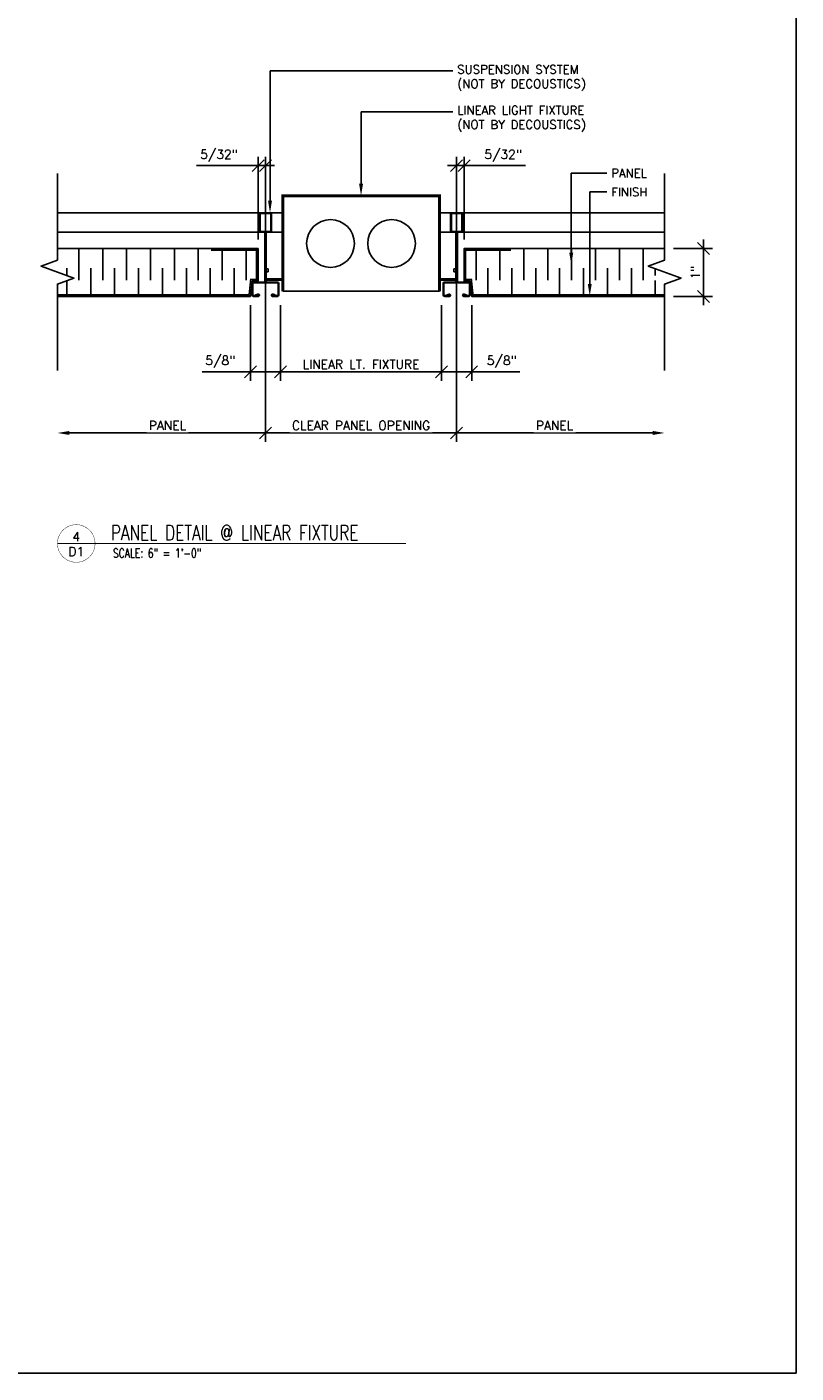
# Model space of a CAD drawing. Header units: inches. Extents: x 213.5 to 283.8, y 3481.1 to 3534.1.
# Tile 4 of 4: x 267.7 to 283.8, y 3481.1 to 3509.2. Entities that reach past the tile are written whole.
import ezdxf
from ezdxf import colors
from ezdxf.entities.mleader import LeaderData, LeaderLine
from ezdxf.enums import TextEntityAlignment as Align
from ezdxf.math import Vec2, Vec3

# ---------------------------------------------------------------- set-up
doc = ezdxf.new("R2010")
doc.units = ezdxf.units.IN
doc.header["$MEASUREMENT"] = 0
for name, color, linetype in [('1-DIM', 4, 'Continuous'), ('1-FIXTURES', 1, 'Continuous'), ('1-MOUNT', 155, 'Continuous'), ('1-PANEL', 6, 'Continuous'), ('1-TEXT', 2, 'Continuous'), ('1-TITLE', 4, 'Continuous')]:
    doc.layers.add(name, color=color, linetype=linetype)
doc.layers.add('1-VIEWPORT', color=3, linetype='Continuous', plot=False)
doc.styles.add('TEXT', font='romans.shx')
doc.dimstyles.new('DIM 6-12', dxfattribs={"dimscale": 2, "dimtxt": 0.09375, "dimasz": 0.125, "dimexe": 0.09375, "dimexo": 0.09375, "dimgap": 0.03125, "dimtad": 1, "dimdec": 4, "dimzin": 3, "dimdsep": 46, "dimlunit": 5, "dimtxsty": 'TEXT', "dimblk": 'OBLIQUE', "dimcen": 0.09375, "dimdle": 0.09375, "dimclrd": 256, "dimclre": 4, "dimclrt": 2, "dimadec": 0, "dimazin": 0, "dimtfac": 1, "dimtdec": 4, "dimtmove": 0, "dimatfit": 3, "dimfxl": 1, "dimtfill": 1, "dimfrac": 2, "dimtolj": 1, "dimtzin": 0, "dimlwd": -1, "dimlwe": -1, "dimarcsym": 0})

# ---------------------------------------------------------------- blocks, each defined once
blk = doc.blocks.new('_Oblique')
at = {"color": 0, "linetype": 'ByBlock', "lineweight": -2}
blk.add_line((-0.5, -0.5), (0.5, 0.5), dxfattribs=at)
blk = doc.blocks.new('*D32')
at = {"layer": '1-DIM', "color": 4, "transparency": 16777216}
blk.add_line((276.666, 3502.092), (276.666, 3500.557), dxfattribs=at)
at = {"layer": '1-DIM', "transparency": 16777216}
blk.add_line((272.478, 3500.744), (276.853, 3500.744), dxfattribs=at)
at = {"layer": 'Defpoints', "color": 0, "transparency": 16777216}
for p in [(276.666, 3502.28), (272.666, 3500.744), (276.666, 3500.744)]:
    blk.add_point(p, dxfattribs=at)
at = {"layer": '1-DIM', "transparency": 16777216, "xscale": 0.25, "yscale": 0.25, "zscale": 0.25, "rotation": 180}
blk.add_blockref('_Oblique', (272.666, 3500.744), dxfattribs=at)
at = {"layer": '1-DIM', "transparency": 16777216, "xscale": 0.25, "yscale": 0.25, "zscale": 0.25}
blk.add_blockref('_Oblique', (276.666, 3500.744), dxfattribs=at)
at = {"layer": '1-DIM', "color": 2, "transparency": 16777216, "insert": (274.666, 3500.901), "char_height": 0.1875, "attachment_point": 5, "style": 'TEXT', "bg_fill": 3, "box_fill_scale": 1.25, "bg_fill_color": 256, "bg_fill_true_color": 13158600, "bg_fill_transparency": 0}
blk.add_mtext('\\A1;CLEAR PANEL OPENING', dxfattribs=at)
blk = doc.blocks.new('tbar')
at = {"layer": '1-MOUNT', "color": 7}
for p, q in [((8503.399, 4571.653), (8503.399, 4571.307)), ((8503.414, 4571.653), (8503.414, 4571.307)), ((8503.429, 4571.683), (8503.619, 4571.683)), ((8503.429, 4571.668), (8503.619, 4571.668)), ((8503.634, 4571.653), (8503.634, 4571.307)), ((8503.649, 4571.653), (8503.649, 4571.307)), ((8503.494, 4571.292), (8503.429, 4571.292)), ((8503.494, 4571.277), (8503.429, 4571.277)), ((8503.509, 4571.262), (8503.509, 4570.248)), ((8503.524, 4571.262), (8503.524, 4570.248)), ((8503.524, 4571.261), (8503.524, 4570.25)), ((8503.539, 4571.262), (8503.539, 4570.248)), ((8503.619, 4571.292), (8503.554, 4571.292)), ((8503.619, 4571.277), (8503.554, 4571.277)), ((8503.469, 4570.512), (8503.507, 4570.512)), ((8503.469, 4570.445), (8503.469, 4570.512)), ((8503.51, 4570.445), (8503.469, 4570.445)), ((8503.243, 4569.964), (8503.243, 4570.203)), ((8503.258, 4569.964), (8503.258, 4570.203)), ((8503.494, 4570.233), (8503.273, 4570.233)), ((8503.494, 4570.218), (8503.273, 4570.218)), ((8503.554, 4570.233), (8503.776, 4570.233)), ((8503.554, 4570.218), (8503.776, 4570.218)), ((8503.791, 4569.963), (8503.791, 4570.203)), ((8503.806, 4569.963), (8503.806, 4570.203)), ((8503.274, 4569.948), (8503.374, 4569.948)), ((8503.274, 4569.933), (8503.374, 4569.933)), ((8503.318, 4569.965), (8503.365, 4569.981)), ((8503.318, 4569.965), (8503.322, 4569.95)), ((8503.322, 4569.95), (8503.37, 4569.967)), ((8503.776, 4569.948), (8503.673, 4569.948)), ((8503.776, 4569.933), (8503.673, 4569.933)), ((8503.726, 4569.95), (8503.678, 4569.967)), ((8503.73, 4569.965), (8503.683, 4569.981)), ((8503.73, 4569.965), (8503.726, 4569.95))]:
    blk.add_line(p, q, dxfattribs=at)
for centre, radius, start, end in [((8503.429, 4571.653), 0.03, 90, 180), ((8503.429, 4571.653), 0.015, 90, 180), ((8503.619, 4571.653), 0.03, 0, 90), ((8503.619, 4571.653), 0.015, 0, 90), ((8503.429, 4571.307), 0.03, 180, 270), ((8503.429, 4571.307), 0.015, 180, 270), ((8503.494, 4571.262), 0.03, 0, 90), ((8503.494, 4571.262), 0.015, 0, 90), ((8503.554, 4571.262), 0.03, 90, 180), ((8503.554, 4571.262), 0.015, 90, 180), ((8503.619, 4571.307), 0.015, 270, 0), ((8503.619, 4571.307), 0.03, 270, 0), ((8503.273, 4570.203), 0.03, 90, 180), ((8503.273, 4570.203), 0.015, 90, 180), ((8503.494, 4570.248), 0.03, 270, 0), ((8503.494, 4570.248), 0.015, 270, 0), ((8503.554, 4570.248), 0.03, 180, 270), ((8503.554, 4570.248), 0.015, 180, 270), ((8503.776, 4570.203), 0.03, 0, 90), ((8503.776, 4570.203), 0.015, 0, 90), ((8503.274, 4569.964), 0.0311, 180, 270), ((8503.274, 4569.964), 0.0161, 180, 270), ((8503.374, 4569.958), 0.025, 270, 111.8763), ((8503.374, 4569.958), 0.01, 270, 110.6531), ((8503.674, 4569.958), 0.025, 68.1237, 270), ((8503.674, 4569.958), 0.01, 69.3469, 270), ((8503.776, 4569.963), 0.03, 270, 0), ((8503.776, 4569.963), 0.015, 270, 0)]:
    blk.add_arc(centre, radius, start, end, dxfattribs=at)
blk = doc.blocks.new('*D24')
at = {"layer": '1-DIM', "transparency": 16777216}
for p, q in [((276.478, 3506.34), (276.822, 3506.34)), ((276.822, 3506.34), (278.108, 3506.34))]:
    blk.add_line(p, q, dxfattribs=at)
at = {"layer": '1-DIM', "color": 4, "transparency": 16777216}
for p, q in [((276.666, 3506.519), (276.666, 3506.527)), ((276.822, 3504.791), (276.822, 3506.527))]:
    blk.add_line(p, q, dxfattribs=at)
at = {"layer": 'Defpoints', "color": 0, "transparency": 16777216}
for p in [(276.666, 3506.332), (276.822, 3506.34), (276.822, 3504.603)]:
    blk.add_point(p, dxfattribs=at)
at = {"layer": '1-DIM', "transparency": 16777216, "xscale": 0.25, "yscale": 0.25, "zscale": 0.25, "rotation": 180}
blk.add_blockref('_Oblique', (276.666, 3506.34), dxfattribs=at)
at = {"layer": '1-DIM', "transparency": 16777216, "xscale": 0.25, "yscale": 0.25, "zscale": 0.25}
blk.add_blockref('_Oblique', (276.822, 3506.34), dxfattribs=at)
at = {"layer": '1-DIM', "color": 2, "transparency": 16777216, "insert": (277.639, 3506.545), "char_height": 0.1875, "attachment_point": 5, "style": 'TEXT', "bg_fill": 3, "box_fill_scale": 1.25, "bg_fill_color": 256, "bg_fill_true_color": 13158600, "bg_fill_transparency": 0}
blk.add_mtext('\\A1;5/32"', dxfattribs=at)
blk = doc.blocks.new('*D25')
at = {"layer": '1-DIM', "transparency": 16777216}
for p, q in [((272.51, 3506.34), (271.224, 3506.34)), ((272.853, 3506.34), (272.51, 3506.34))]:
    blk.add_line(p, q, dxfattribs=at)
at = {"layer": '1-DIM', "color": 4, "transparency": 16777216}
for p, q in [((272.51, 3504.791), (272.51, 3506.527)), ((272.666, 3506.519), (272.666, 3506.527))]:
    blk.add_line(p, q, dxfattribs=at)
at = {"layer": 'Defpoints', "color": 0, "transparency": 16777216}
for p in [(272.51, 3506.34), (272.666, 3506.332), (272.51, 3504.603)]:
    blk.add_point(p, dxfattribs=at)
at = {"layer": '1-DIM', "transparency": 16777216, "xscale": 0.25, "yscale": 0.25, "zscale": 0.25, "rotation": 180}
blk.add_blockref('_Oblique', (272.51, 3506.34), dxfattribs=at)
at = {"layer": '1-DIM', "transparency": 16777216, "xscale": 0.25, "yscale": 0.25, "zscale": 0.25}
blk.add_blockref('_Oblique', (272.666, 3506.34), dxfattribs=at)
at = {"layer": '1-DIM', "color": 2, "transparency": 16777216, "insert": (271.693, 3506.545), "char_height": 0.1875, "attachment_point": 5, "style": 'TEXT', "bg_fill": 3, "box_fill_scale": 1.25, "bg_fill_color": 256, "bg_fill_true_color": 13158600, "bg_fill_transparency": 0}
blk.add_mtext('\\A1;5/32"', dxfattribs=at)
blk = doc.blocks.new('*D26')
at = {"layer": '1-DIM', "transparency": 16777216}
blk.add_line((276.478, 3500.744), (280.769, 3500.744), dxfattribs=at)
blk.add_solid([(280.769, 3500.786), (280.769, 3500.703), (281.019, 3500.744)], dxfattribs=at)
at = {"layer": 'Defpoints', "color": 0, "transparency": 16777216}
for p in [(276.666, 3500.744), (281.019, 3500.744), (281.019, 3500.744)]:
    blk.add_point(p, dxfattribs=at)
at = {"layer": '1-DIM', "transparency": 16777216, "xscale": 0.25, "yscale": 0.25, "zscale": 0.25, "rotation": 180}
blk.add_blockref('_Oblique', (276.666, 3500.744), dxfattribs=at)
at = {"layer": '1-DIM', "color": 2, "transparency": 16777216, "insert": (278.717, 3500.901), "char_height": 0.1875, "attachment_point": 5, "style": 'TEXT', "bg_fill": 3, "box_fill_scale": 1.25, "bg_fill_color": 256, "bg_fill_true_color": 13158600, "bg_fill_transparency": 0}
blk.add_mtext('\\A1;PANEL', dxfattribs=at)
blk = doc.blocks.new('*D27')
at = {"layer": '1-DIM', "color": 4, "transparency": 16777216}
blk.add_line((272.666, 3502.092), (272.666, 3500.557), dxfattribs=at)
at = {"layer": '1-DIM', "transparency": 16777216}
blk.add_line((272.853, 3500.744), (268.563, 3500.744), dxfattribs=at)
blk.add_solid([(268.563, 3500.786), (268.563, 3500.703), (268.313, 3500.744)], dxfattribs=at)
at = {"layer": 'Defpoints', "color": 0, "transparency": 16777216}
for p in [(272.666, 3502.28), (268.313, 3500.744), (268.313, 3500.744)]:
    blk.add_point(p, dxfattribs=at)
at = {"layer": '1-DIM', "transparency": 16777216, "xscale": 0.25, "yscale": 0.25, "zscale": 0.25}
blk.add_blockref('_Oblique', (272.666, 3500.744), dxfattribs=at)
at = {"layer": '1-DIM', "color": 2, "transparency": 16777216, "insert": (270.614, 3500.901), "char_height": 0.1875, "attachment_point": 5, "style": 'TEXT', "bg_fill": 3, "box_fill_scale": 1.25, "bg_fill_color": 256, "bg_fill_true_color": 13158600, "bg_fill_transparency": 0}
blk.add_mtext('\\A1;PANEL', dxfattribs=at)
blk = doc.blocks.new('*D28')
at = {"layer": '1-DIM', "color": 4, "transparency": 16777216}
for p, q in [((272.35, 3503.418), (272.35, 3501.838)), ((272.981, 3503.418), (272.981, 3501.838))]:
    blk.add_line(p, q, dxfattribs=at)
at = {"layer": '1-DIM', "transparency": 16777216}
for p, q in [((272.35, 3502.026), (271.341, 3502.026)), ((273.169, 3502.026), (272.35, 3502.026))]:
    blk.add_line(p, q, dxfattribs=at)
at = {"layer": 'Defpoints', "color": 0, "transparency": 16777216}
for p in [(272.35, 3503.605), (272.981, 3503.605), (272.35, 3502.026)]:
    blk.add_point(p, dxfattribs=at)
at = {"layer": '1-DIM', "transparency": 16777216, "xscale": 0.25, "yscale": 0.25, "zscale": 0.25, "rotation": 180}
blk.add_blockref('_Oblique', (272.35, 3502.026), dxfattribs=at)
at = {"layer": '1-DIM', "transparency": 16777216, "xscale": 0.25, "yscale": 0.25, "zscale": 0.25}
blk.add_blockref('_Oblique', (272.981, 3502.026), dxfattribs=at)
at = {"layer": '1-DIM', "color": 2, "transparency": 16777216, "insert": (271.721, 3502.231), "char_height": 0.1875, "attachment_point": 5, "style": 'TEXT', "bg_fill": 3, "box_fill_scale": 1.25, "bg_fill_color": 256, "bg_fill_true_color": 13158600, "bg_fill_transparency": 0}
blk.add_mtext('\\A1;5/8"', dxfattribs=at)
blk = doc.blocks.new('*D29')
at = {"layer": '1-DIM', "color": 4, "transparency": 16777216}
for p, q in [((276.35, 3503.418), (276.35, 3501.838)), ((276.981, 3503.418), (276.981, 3501.838))]:
    blk.add_line(p, q, dxfattribs=at)
at = {"layer": '1-DIM', "transparency": 16777216}
for p, q in [((276.163, 3502.026), (276.981, 3502.026)), ((276.981, 3502.026), (277.99, 3502.026))]:
    blk.add_line(p, q, dxfattribs=at)
at = {"layer": 'Defpoints', "color": 0, "transparency": 16777216}
for p in [(276.35, 3503.605), (276.981, 3503.605), (276.981, 3502.026)]:
    blk.add_point(p, dxfattribs=at)
at = {"layer": '1-DIM', "transparency": 16777216, "xscale": 0.25, "yscale": 0.25, "zscale": 0.25, "rotation": 180}
blk.add_blockref('_Oblique', (276.35, 3502.026), dxfattribs=at)
at = {"layer": '1-DIM', "transparency": 16777216, "xscale": 0.25, "yscale": 0.25, "zscale": 0.25}
blk.add_blockref('_Oblique', (276.981, 3502.026), dxfattribs=at)
at = {"layer": '1-DIM', "color": 2, "transparency": 16777216, "insert": (277.611, 3502.231), "char_height": 0.1875, "attachment_point": 5, "style": 'TEXT', "bg_fill": 3, "box_fill_scale": 1.25, "bg_fill_color": 256, "bg_fill_true_color": 13158600, "bg_fill_transparency": 0}
blk.add_mtext('\\A1;5/8"', dxfattribs=at)
blk = doc.blocks.new('*D30')
at = {"layer": '1-DIM', "color": 4, "transparency": 16777216}
for p, q in [((272.981, 3503.418), (272.981, 3501.838)), ((276.35, 3503.418), (276.35, 3501.838))]:
    blk.add_line(p, q, dxfattribs=at)
at = {"layer": '1-DIM', "transparency": 16777216}
blk.add_line((272.794, 3502.026), (276.538, 3502.026), dxfattribs=at)
at = {"layer": 'Defpoints', "color": 0, "transparency": 16777216}
for p in [(272.981, 3503.605), (276.35, 3503.605), (276.35, 3502.026)]:
    blk.add_point(p, dxfattribs=at)
at = {"layer": '1-DIM', "transparency": 16777216, "xscale": 0.25, "yscale": 0.25, "zscale": 0.25, "rotation": 180}
blk.add_blockref('_Oblique', (272.981, 3502.026), dxfattribs=at)
at = {"layer": '1-DIM', "transparency": 16777216, "xscale": 0.25, "yscale": 0.25, "zscale": 0.25}
blk.add_blockref('_Oblique', (276.35, 3502.026), dxfattribs=at)
at = {"layer": '1-DIM', "color": 2, "transparency": 16777216, "insert": (274.666, 3502.182), "char_height": 0.1875, "attachment_point": 5, "style": 'TEXT', "bg_fill": 3, "box_fill_scale": 1.25, "bg_fill_color": 256, "bg_fill_true_color": 13158600, "bg_fill_transparency": 0}
blk.add_mtext('\\A1;LINEAR LT. FIXTURE', dxfattribs=at)
blk = doc.blocks.new('*U19')
at = {"layer": '1-TEXT', "color": 2, "style": 'TEXT'}
blk.add_attdef('VIEWNAME', (0.89, 0.061), '', height=0.25, dxfattribs=at)
at = {"layer": '1-TEXT', "style": 'TEXT'}
for tag, p in [('NOTE1', (0.926, -0.281)), ('NOTE2', (0.926, -0.463)), ('NOTE3', (0.926, -0.655)), ('NOTE4', (0.926, -0.832))]:
    blk.add_attdef(tag, p, '', height=0.125, dxfattribs=at)
blk.add_wipeout([(0.314, 0.314), (0.236, 0.304), (0.163, 0.275), (0.099, 0.229), (0.049, 0.168), (0.015, 0.097), (0.001, 0.02), (0.006, -0.059), (0.03, -0.134), (0.072, -0.2), (0.13, -0.254), (0.199, -0.292), (0.275, -0.312), (0.354, -0.312), (0.43, -0.292), (0.499, -0.254), (0.556, -0.2), (0.599, -0.134), (0.623, -0.059), (0.628, 0.02), (0.613, 0.097), (0.58, 0.168), (0.529, 0.229), (0.466, 0.275), (0.392, 0.304)])
at = {"layer": '1-TITLE', "const_width": 0.00651}
blk.add_lwpolyline([(0, 0, 1), (0.628, 0, 0.414214), (0.314, 0.314, 0.414214), (0, 0, 2.926408)], format="xyb", dxfattribs=at)
at = {"layer": '1-TITLE', "const_width": 0.02}
blk.add_lwpolyline([(0, 0), (5.817, 0)], dxfattribs=at)
at = {"layer": '1-TEXT', "style": 'TEXT'}
for tag, p in [('DETAIL#', (0.301, 0.094)), ('SHEET#', (0.306, -0.207))]:
    blk.add_attdef(tag, text='', height=0.125, dxfattribs=at).set_placement(p, align=Align.CENTER)
blk = doc.blocks.new('*D37')
at = {"layer": '1-DIM', "transparency": 16777216}
blk.add_line((281.834, 3504.791), (281.834, 3503.416), dxfattribs=at)
at = {"layer": '1-DIM', "color": 4, "transparency": 16777216}
for p, q in [((281.206, 3504.603), (282.022, 3504.603)), ((281.206, 3503.603), (282.022, 3503.603))]:
    blk.add_line(p, q, dxfattribs=at)
at = {"layer": 'Defpoints', "color": 0, "transparency": 16777216}
for p in [(281.019, 3504.603), (281.019, 3503.603), (281.834, 3503.603)]:
    blk.add_point(p, dxfattribs=at)
at = {"layer": '1-DIM', "transparency": 16777216, "xscale": 0.25, "yscale": 0.25, "zscale": 0.25}
for p, rotation in [((281.834, 3504.603), 90), ((281.834, 3503.603), 270)]:
    blk.add_blockref('_Oblique', p, dxfattribs=dict(at, rotation=rotation))
at = {"layer": '1-DIM', "color": 2, "transparency": 16777216, "insert": (281.66, 3504.103), "char_height": 0.1875, "attachment_point": 5, "rotation": 90, "style": 'TEXT', "bg_fill": 3, "box_fill_scale": 1.25, "bg_fill_color": 256, "bg_fill_true_color": 13158600, "bg_fill_transparency": 0}
blk.add_mtext('\\A1;1"', dxfattribs=at)

msp = doc.modelspace()

# ---------------------------------------------------------------- linework, layer by layer
at = {"layer": '1-DIM', "linetype": 'Continuous'}
msp.add_lwpolyline([(268.312523, 3506.174547), (268.312523, 3504.362047), (267.969089, 3504.237047), (268.655958, 3503.987047), (268.312523, 3503.862047), (268.312523, 3502.049547)], dxfattribs=at)
at = {"layer": '1-FIXTURES'}
msp.add_line((276.304285, 3503.710235), (273.027217, 3503.710235), dxfattribs=at)
at = {"layer": '1-FIXTURES', "const_width": 0.0625}
for points in [[(276.304285, 3503.710235), (276.304285, 3505.710235), (273.027217, 3505.710235), (273.027217, 3503.710235)], [(273.024078, 3503.957563), (272.695751, 3503.957563)], [(276.307424, 3503.957563), (276.635751, 3503.957563)]]:
    msp.add_lwpolyline(points, dxfattribs=at)
at = {"layer": '1-FIXTURES', "color": 8}
for centre in [(274.027217, 3504.710235), (275.304285, 3504.710235)]:
    msp.add_circle(centre, 0.5, dxfattribs=at)
at = {"layer": '1-MOUNT'}
for p, q in [((272.570751, 3505.353494), (268.312523, 3505.353494)), ((272.760751, 3505.353494), (273.027217, 3505.353494)), ((276.304285, 3505.353494), (276.570751, 3505.353494)), ((276.760751, 3505.353494), (281.018979, 3505.353494)), ((272.570751, 3504.947494), (268.312523, 3504.947494)), ((272.760751, 3504.947494), (273.027217, 3504.947494)), ((276.304285, 3504.947494), (276.570751, 3504.947494)), ((276.760751, 3504.947494), (281.018979, 3504.947494))]:
    msp.add_line(p, q, dxfattribs=at)
at = {"layer": '1-PANEL'}
for p, q in [((271.526776, 3504.603494), (268.312523, 3504.603494)), ((277.804726, 3504.603494), (281.018979, 3504.603494))]:
    msp.add_line(p, q, dxfattribs=at)
at = {"layer": '1-PANEL', "color": 8}
for p, q in [((268.759501, 3503.945369), (268.759501, 3504.600369)), ((269.259501, 3503.945369), (269.259501, 3504.600369)), ((269.759501, 3503.945369), (269.759501, 3504.600369)), ((270.259501, 3503.945369), (270.259501, 3504.600369)), ((270.759501, 3503.945369), (270.759501, 3504.600369)), ((271.259501, 3503.945369), (271.259501, 3504.600369)), ((271.759501, 3503.945369), (271.759501, 3504.600369)), ((272.259501, 3503.945369), (272.259501, 3504.600369)), ((277.072001, 3503.945369), (277.072001, 3504.600369)), ((277.572001, 3503.945369), (277.572001, 3504.600369)), ((278.072001, 3503.945369), (278.072001, 3504.600369)), ((278.572001, 3503.945369), (278.572001, 3504.600369)), ((279.072001, 3503.945369), (279.072001, 3504.600369)), ((279.572001, 3503.945369), (279.572001, 3504.600369)), ((280.072001, 3503.945369), (280.072001, 3504.600369)), ((280.572001, 3503.945369), (280.572001, 3504.600369)), ((268.509501, 3504.040353), (268.509501, 3504.195369)), ((269.009501, 3503.600369), (269.009501, 3504.195369)), ((269.509501, 3503.600369), (269.509501, 3504.195369)), ((270.009501, 3503.600369), (270.009501, 3504.195369)), ((270.509501, 3503.600369), (270.509501, 3504.195369)), ((271.009501, 3503.600369), (271.009501, 3504.195369)), ((271.509501, 3503.600369), (271.509501, 3504.195369)), ((272.009501, 3503.600369), (272.009501, 3504.195369)), ((277.322001, 3503.600369), (277.322001, 3504.195369)), ((277.822001, 3503.600369), (277.822001, 3504.195369)), ((278.322001, 3503.600369), (278.322001, 3504.195369)), ((278.822001, 3503.600369), (278.822001, 3504.195369)), ((279.322001, 3503.600369), (279.322001, 3504.195369)), ((279.822001, 3503.600369), (279.822001, 3504.195369)), ((280.322001, 3503.600369), (280.322001, 3504.195369)), ((280.822001, 3504.040353), (280.822001, 3504.195369)), ((268.509501, 3503.600369), (268.509501, 3503.933741)), ((280.822001, 3503.600369), (280.822001, 3503.933741))]:
    msp.add_line(p, q, dxfattribs=at)
at = {"layer": '1-PANEL', "const_width": 0.03125}
for points in [[(268.312523, 3503.634744), (272.322204, 3503.634744), (272.356363, 3503.959744), (272.478251, 3503.959744), (272.478251, 3504.572244), (271.526776, 3504.572244)], [(281.018979, 3503.634744), (277.009297, 3503.634744), (276.975139, 3503.959744), (276.853251, 3503.959744), (276.853251, 3504.572244), (277.804726, 3504.572244)]]:
    msp.add_lwpolyline(points, dxfattribs=at)
at = {"layer": '1-PANEL'}
for points in [[(268.312523, 3503.603494), (272.350342, 3503.603494), (272.384501, 3503.928494), (272.509501, 3503.928494), (272.509501, 3504.603494), (271.526776, 3504.603494)], [(281.018979, 3503.603494), (276.98116, 3503.603494), (276.947001, 3503.928494), (276.822001, 3503.928494), (276.822001, 3504.603494), (277.804726, 3504.603494)]]:
    msp.add_lwpolyline(points, dxfattribs=at)
at = {"layer": '1-VIEWPORT'}
msp.add_lwpolyline([(224.526407, 3527.064774), (283.769216, 3527.064774), (283.769216, 3481.064774), (224.526407, 3481.064774)], close=True, dxfattribs=at)

# ---------------------------------------------------------------- block references
at = {"layer": '1-MOUNT', "xscale": -1}
msp.add_blockref('tbar', (8776.189765, -1066.329629), dxfattribs=at)
at = {"layer": '1-MOUNT'}
msp.add_blockref('tbar', (-8226.858263, -1066.329629), dxfattribs=at)

# ---------------------------------------------------------------- next in the draw order: block references
at = {"layer": '1-TITLE'}
ref = msp.add_blockref('*U19', (268.311746, 3498.430571), dxfattribs=dict(at, xscale=1.254172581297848, yscale=1.254172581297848, zscale=1.254172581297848))
ref.add_attrib('VIEWNAME', 'PANEL DETAIL @ LINEAR FIXTURE', (269.428087, 3498.499731), dxfattribs={"color": 2, "height": 0.31249502, "style": 'TEXT', "width": 0.75})
ref.add_attrib('DETAIL#', '4', dxfattribs={"color": 2, "height": 0.1875, "style": 'TEXT'}).set_placement((268.705835, 3498.574339), align=Align.MIDDLE_CENTER)
ref.add_attrib('SHEET#', 'D1', dxfattribs={"color": 2, "height": 0.1875, "style": 'TEXT'}).set_placement((268.705835, 3498.260786), align=Align.MIDDLE_CENTER)
ref.add_attrib('NOTE1', 'SCALE: 6" = 1\'-0"', dxfattribs={"color": 2, "height": 0.1875, "style": 'TEXT', "width": 0.75}).set_placement((269.473284, 3498.078578), align=Align.BOTTOM_LEFT)

# ---------------------------------------------------------------- next in the draw order: dimensions: what is measured, and where the dimension line sits
at = {"layer": '1-DIM'}
dim = msp.add_linear_dim(base=(281.834455, 3503.603494), p1=(281.018979, 3504.603494), p2=(281.018979, 3503.603494), angle=90, dimstyle='DIM 6-12', override={"dimpost": '"'}, dxfattribs=at)
dim.commit()
dim.dimension.update_dxf_attribs({"geometry": '*D37', "text_midpoint": (281.660348, 3504.103494)})
dim = msp.add_linear_dim(base=(276.665751, 3500.744257), p1=(272.665751, 3500.744257), p2=(276.665751, 3502.27995), text='CLEAR PANEL OPENING', dimstyle='DIM 6-12', override={"dimpost": '"'}, dxfattribs=at)
dim.commit()
dim.dimension.update_dxf_attribs({"geometry": '*D32', "text_midpoint": (274.665751, 3500.900507)})

# ---------------------------------------------------------------- next in the draw order: linework, layer by layer
at = {"layer": '1-DIM', "linetype": 'Continuous'}
for p, q in [((272.665788, 3506.527303), (272.665751, 3501.638006)), ((276.665714, 3506.527303), (276.665751, 3501.638006))]:
    msp.add_line(p, q, dxfattribs=at)
msp.add_lwpolyline([(281.018979, 3506.174547), (281.018979, 3504.362047), (280.675544, 3504.237047), (281.362413, 3503.987047), (281.018979, 3503.862047), (281.018979, 3502.049547)], dxfattribs=at)

# ---------------------------------------------------------------- next in the draw order: dimensions: what is measured, and where the dimension line sits
at = {"layer": '1-DIM'}
dim = msp.add_linear_dim(base=(281.018979, 3500.744257), p1=(276.665751, 3500.744257), p2=(281.018979, 3500.744257), text='PANEL', dimstyle='DIM 6-12', override={"dimpost": '"', "dimblk1": 'Oblique', "dimsah": 1}, dxfattribs=at)
dim.commit()
dim.dimension.update_dxf_attribs({"geometry": '*D26', "text_midpoint": (278.717365, 3500.900507)})

# ---------------------------------------------------------------- next in the draw order: leaders
at = {"layer": '1-TEXT'}
ml = msp.add_multileader_mtext('Standard', dxfattribs=at)
ml.set_content('PANEL', color=256, style='TEXT')
ml.set_leader_properties(color=4, linetype='ByLayer', lineweight=-1)
ml.build(insert=Vec2(0, 0))
ml.multileader.update_dxf_attribs({"dogleg_length": 0.36, "arrow_head_size": 0.25})
ctx = ml.context
ctx.base_point, ctx.char_height, ctx.arrow_head_size, ctx.landing_gap_size, ctx.plane_origin = Vec3(279.811569, 3506.18315), 0.18, 0.25, 0.09, Vec3(278.06844, 3505.776215)
notes = []
notes.append((ctx, [(0, (1, 1, 0), (279.064365, 3506.18315), (1, 0), 0.747204, [(0, [(279.064365, 3504.268259)], 0, [])])]))
ctx.mtext.insert, ctx.mtext.width, ctx.mtext.flow_direction = Vec3(279.901569, 3506.27315), 2.28119589, 5
ml = msp.add_multileader_mtext('Standard', dxfattribs=at)
ml.set_content('FINISH', color=256, style='TEXT')
ml.set_leader_properties(color=4, linetype='ByLayer', lineweight=-1)
ml.build(insert=Vec2(0, 0))
ml.multileader.update_dxf_attribs({"dogleg_length": 0.36, "arrow_head_size": 0.25})
ctx = ml.context
ctx.base_point, ctx.char_height, ctx.arrow_head_size, ctx.landing_gap_size, ctx.plane_origin = Vec3(279.811569, 3505.788294), 0.18, 0.25, 0.09, Vec3(278.455644, 3505.311086)
notes.append((ctx, [(0, (1, 1, 0), (279.451569, 3505.788294), (1, 0), 0.36, [(0, [(279.451569, 3503.614547)], 0, [])])]))
ctx.mtext.insert, ctx.mtext.width, ctx.mtext.flow_direction = Vec3(279.901569, 3505.878294), 2.28119589, 5
for ctx, leaders in notes:
    for number, flags, end, landing, length, lines in leaders:
        leader = LeaderData()
        leader.index, (leader.has_last_leader_line, leader.has_dogleg_vector, leader.attachment_direction) = number, flags
        leader.last_leader_point, leader.dogleg_vector, leader.dogleg_length = Vec3(end), Vec3(landing), length
        for number, points, colour, breaks in lines:
            line = LeaderLine()
            line.index, line.vertices, line.color, line.breaks = number, Vec3.list(points), colors.encode_raw_color(colour), breaks
            leader.lines.append(line)
        ctx.leaders.append(leader)

# ---------------------------------------------------------------- next in the draw order: dimensions: what is measured, and where the dimension line sits
at = {"layer": '1-DIM'}
dim = msp.add_linear_dim(base=(272.509501, 3506.339803), p1=(272.665788, 3506.331625), p2=(272.509501, 3504.603494), angle=180, text='5/32"', dimstyle='DIM 6-12', override={"dimpost": '"'}, dxfattribs=at)
dim.commit()
dim.dimension.update_dxf_attribs({"geometry": '*D25', "text_midpoint": (271.692648, 3506.339803), "dimtype": 160})
dim = msp.add_linear_dim(base=(276.822001, 3506.339803), p1=(276.665714, 3506.331625), p2=(276.822001, 3504.603494), text='5/32"', dimstyle='DIM 6-12', override={"dimpost": '"'}, dxfattribs=at)
dim.commit()
dim.dimension.update_dxf_attribs({"geometry": '*D24', "text_midpoint": (277.638854, 3506.339803), "dimtype": 160})
dim = msp.add_linear_dim(base=(276.981174, 3502.025962), p1=(276.350356, 3503.605306), p2=(276.981174, 3503.605306), dimstyle='DIM 6-12', override={"dimpost": '"'}, dxfattribs=at)
dim.commit()
dim.dimension.update_dxf_attribs({"geometry": '*D29', "text_midpoint": (277.610638, 3502.025962), "dimtype": 160})
dim = msp.add_linear_dim(base=(268.312523, 3500.744257), p1=(272.665751, 3502.27995), p2=(268.312523, 3500.744257), angle=180, text='PANEL', dimstyle='DIM 6-12', override={"dimpost": '"', "dimblk1": 'Oblique', "dimsah": 1}, dxfattribs=at)
dim.commit()
dim.dimension.update_dxf_attribs({"geometry": '*D27', "text_midpoint": (270.614137, 3500.900507)})

# ---------------------------------------------------------------- next in the draw order: dimensions: what is measured, and where the dimension line sits
dim = msp.add_linear_dim(base=(272.350328, 3502.025962), p1=(272.981146, 3503.605306), p2=(272.350328, 3503.605306), angle=180, dimstyle='DIM 6-12', override={"dimpost": '"'}, dxfattribs=at)
dim.commit()
dim.dimension.update_dxf_attribs({"geometry": '*D28', "text_midpoint": (271.720864, 3502.025962), "dimtype": 160})

# ---------------------------------------------------------------- next in the draw order: leaders
at = {"layer": '1-TEXT'}
ml = msp.add_multileader_mtext('Standard', dxfattribs=at)
ml.set_content('\\A1;{\\C2;SUSPENSION SYSTEM\\P(NOT BY DECOUSTICS)}', color=256, style='TEXT')
ml.set_leader_properties(color=4, linetype='ByLayer', lineweight=-1)
ml.build(insert=Vec2(0, 0))
ml.multileader.update_dxf_attribs({"dogleg_length": 0.36, "arrow_head_size": 0.25})
ctx = ml.context
ctx.base_point, ctx.char_height, ctx.arrow_head_size, ctx.landing_gap_size, ctx.plane_origin = Vec3(276.587792, 3508.32453), 0.18, 0.25, 0.09, Vec3(271.764826, 3506.86145)
notes = []
notes.append((ctx, [(0, (1, 1, 0), (272.760751, 3508.32453), (1, 0), 3.827041, [(0, [(272.760751, 3505.353494)], 0, [])])]))
ctx.mtext.insert, ctx.mtext.width, ctx.mtext.flow_direction = Vec3(276.677792, 3508.44453), 3.04263468, 5
ml = msp.add_multileader_mtext('Standard', dxfattribs=at)
ml.set_content('\\A1;{\\C2;LINEAR LIGHT FIXTURE\\P(NOT BY DECOUSTICS)}', color=256, style='TEXT')
ml.set_leader_properties(color=4, linetype='ByLayer', lineweight=-1)
ml.build(insert=Vec2(0, 0))
ml.multileader.update_dxf_attribs({"dogleg_length": 0.36, "arrow_head_size": 0.25})
ctx = ml.context
ctx.base_point, ctx.char_height, ctx.arrow_head_size, ctx.landing_gap_size, ctx.plane_origin = Vec3(276.587792, 3507.469789), 0.18, 0.25, 0.09, Vec3(273.669826, 3507.218191)
notes.append((ctx, [(0, (1, 1, 0), (274.665751, 3507.469789), (1, 0), 1.922041, [(0, [(274.665751, 3505.710235)], 0, [])])]))
ctx.mtext.insert, ctx.mtext.width, ctx.mtext.flow_direction = Vec3(276.677792, 3507.589789), 3.04263468, 5
for ctx, leaders in notes:
    for number, flags, end, landing, length, lines in leaders:
        leader = LeaderData()
        leader.index, (leader.has_last_leader_line, leader.has_dogleg_vector, leader.attachment_direction) = number, flags
        leader.last_leader_point, leader.dogleg_vector, leader.dogleg_length = Vec3(end), Vec3(landing), length
        for number, points, colour, breaks in lines:
            line = LeaderLine()
            line.index, line.vertices, line.color, line.breaks = number, Vec3.list(points), colors.encode_raw_color(colour), breaks
            leader.lines.append(line)
        ctx.leaders.append(leader)

# ---------------------------------------------------------------- next in the draw order: dimensions: what is measured, and where the dimension line sits
at = {"layer": '1-DIM'}
dim = msp.add_linear_dim(base=(276.350356, 3502.025962), p1=(272.981146, 3503.605306), p2=(276.350356, 3503.605306), text='LINEAR LT. FIXTURE', dimstyle='DIM 6-12', override={"dimpost": '"'}, dxfattribs=at)
dim.commit()
dim.dimension.update_dxf_attribs({"geometry": '*D30', "text_midpoint": (274.665751, 3502.182212)})

doc.saveas('drawing.dxf')
